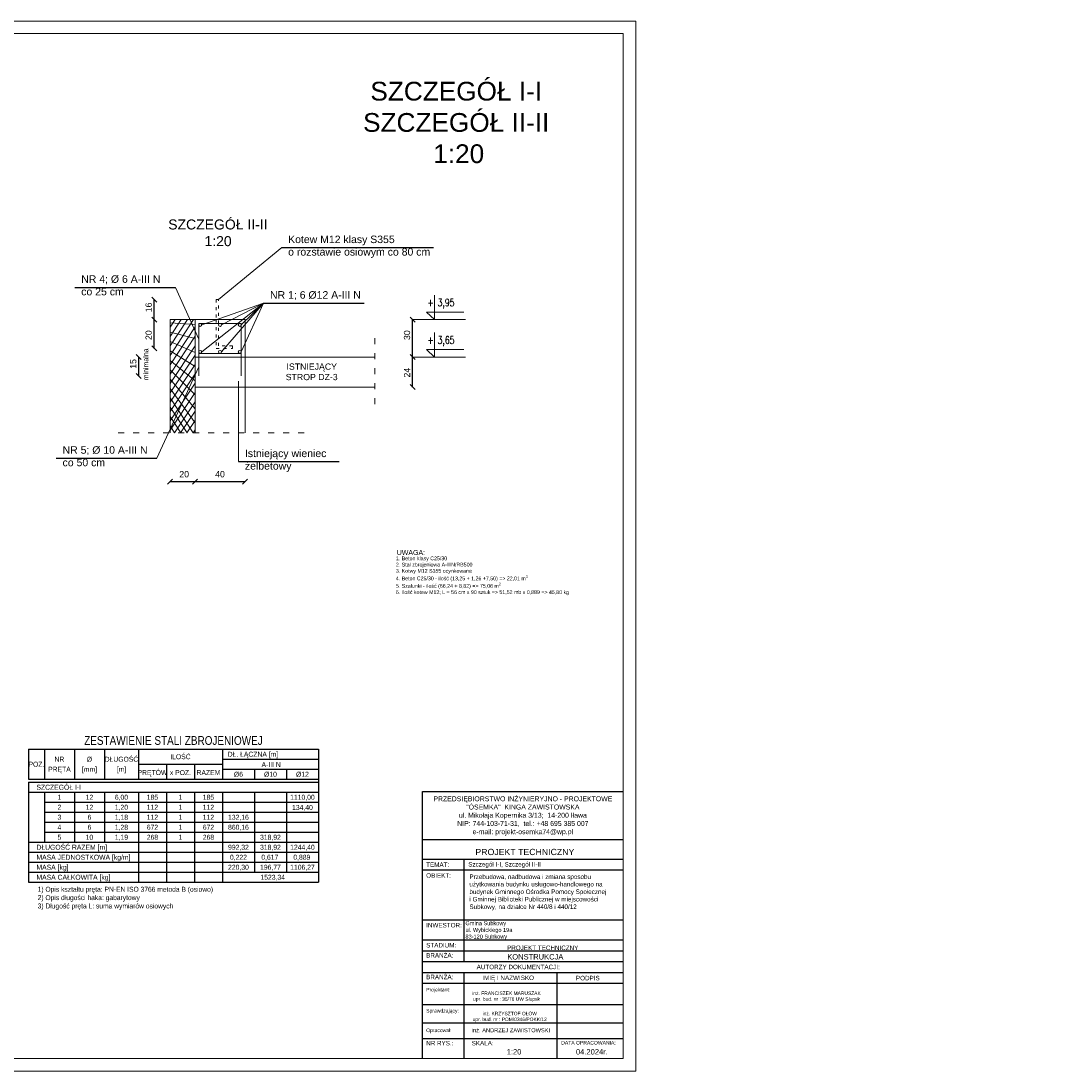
# Model space of a CAD drawing. Header units: millimetres. Extents: x 6528 to 149658, y 3342 to 12852.
# Tile 31 of 122: x 35488 to 39668, y 4524 to 8724. Entities that reach past the tile are written whole.
import ezdxf
from ezdxf.enums import TextEntityAlignment as Align

# ---------------------------------------------------------------- set-up
doc = ezdxf.new("R2010")
doc.units = ezdxf.units.MM
doc.linetypes.add('ACAD_ISO03W100', pattern=[30, 12, -18])
for name, color, linetype, lineweight in [('&_opisy_100', 51, 'Continuous', 20), ('BZ_tab', 7, 'Continuous', 25), ('BZ_txg', 3, 'Continuous', 35), ('BZ_txs', 2, 'Continuous', 18)]:
    doc.layers.add(name, color=color, linetype=linetype, lineweight=lineweight)
doc.layers.add('R-TAB', color=1, linetype='Continuous')
doc.styles.add('BIKTG', font='bikromsw.shx', dxfattribs={"width": 0.8})
doc.styles.add('BIKTS', font='bikromsw.shx', dxfattribs={"width": 0.8})
doc.styles.add('Romans', font='romans.shx', dxfattribs={"width": 0.75})
doc.styles.get("Standard").update_dxf_attribs({"font": 'arial.ttf'})
doc.dimstyles.new('ISO-25', dxfattribs={"dimtxt": 2.5, "dimasz": 2.5, "dimexe": 1.25, "dimexo": 0.625, "dimtad": 1, "dimtxsty": 'Standard', "dimcen": 2.5, "dimadec": 0, "dimazin": 0, "dimtfac": 1, "dimtmove": 0, "dimatfit": 3, "dimfxl": 1, "dimarcsym": 0})

# ---------------------------------------------------------------- blocks, each defined once
blk = doc.blocks.new('_Oblique')
at = {"color": 0, "linetype": 'ByBlock', "lineweight": -2}
blk.add_line((-0.5, -0.5), (0.5, 0.5), dxfattribs=at)
blk = doc.blocks.new('*D871')
at = {"color": 0, "lineweight": -2, "transparency": 16777216}
blk.add_line((36020.76614522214, 7529.514138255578), (36020.76614522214, 7609.514138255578), dxfattribs=at)
at = {"layer": 'Defpoints', "color": 0, "transparency": 16777216}
for p in [(36020.76614522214, 7609.514138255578), (36268.05545448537, 7609.514138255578), (36145.72818350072, 7529.514138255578)]:
    blk.add_point(p, dxfattribs=at)
at = {"color": 0, "lineweight": -2, "transparency": 16777216, "xscale": 20, "yscale": 20, "zscale": 20}
for p, rotation in [((36020.76614522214, 7609.514138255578), 90), ((36020.76614522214, 7529.514138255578), 270)]:
    blk.add_blockref('_Oblique', p, dxfattribs=dict(at, rotation=rotation))
at = {"color": 0, "lineweight": 20, "transparency": 16777216, "insert": (35998.76088380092, 7578.485671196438), "char_height": 25, "attachment_point": 5, "rotation": 90}
blk.add_mtext('16', dxfattribs=at)
blk = doc.blocks.new('*D872')
at = {"color": 0, "lineweight": -2, "transparency": 16777216}
blk.add_line((36020.76614951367, 7414.514138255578), (36020.76614951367, 7529.514135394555), dxfattribs=at)
at = {"layer": 'Defpoints', "color": 0, "transparency": 16777216}
for p in [(36020.76614951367, 7529.514135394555), (36145.72818540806, 7529.514135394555), (36268.05545448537, 7414.514138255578)]:
    blk.add_point(p, dxfattribs=at)
at = {"color": 0, "lineweight": -2, "transparency": 16777216, "xscale": 20, "yscale": 20, "zscale": 20}
for p, rotation in [((36020.76614951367, 7529.514135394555), 90), ((36020.76614951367, 7414.514138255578), 270)]:
    blk.add_blockref('_Oblique', p, dxfattribs=dict(at, rotation=rotation))
at = {"color": 0, "lineweight": 20, "transparency": 16777216, "insert": (35998.76088570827, 7467.474482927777), "char_height": 25, "attachment_point": 5, "rotation": 90}
blk.add_mtext('20', dxfattribs=at)
blk = doc.blocks.new('*D873')
at = {"color": 0, "lineweight": -2, "transparency": 16777216}
blk.add_line((35959.12584327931, 7304.514138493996), (35959.12584327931, 7379.514138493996), dxfattribs=at)
at = {"layer": 'Defpoints', "color": 0, "transparency": 16777216}
for p in [(35959.12584327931, 7379.514138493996), (36199.05545448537, 7379.514138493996), (36199.05545448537, 7304.514138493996)]:
    blk.add_point(p, dxfattribs=at)
at = {"color": 0, "lineweight": -2, "transparency": 16777216, "xscale": 20, "yscale": 20, "zscale": 20}
for p, rotation in [((35959.12584327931, 7379.514138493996), 90), ((35959.12584327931, 7304.514138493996), 270)]:
    blk.add_blockref('_Oblique', p, dxfattribs=dict(at, rotation=rotation))
at = {"color": 0, "lineweight": 20, "transparency": 16777216, "insert": (35937.12057470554, 7352.474482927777), "char_height": 25, "attachment_point": 5, "rotation": 90}
blk.add_mtext('15', dxfattribs=at)
blk = doc.blocks.new('*D874')
at = {"color": 0, "lineweight": -2, "transparency": 16777216}
blk.add_line((36084.05545448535, 6881.981678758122), (36184.05545448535, 6881.981678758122), dxfattribs=at)
at = {"layer": 'Defpoints', "color": 0, "transparency": 16777216}
for p in [(36084.05545448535, 7076.542459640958), (36184.05545448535, 7076.542459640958), (36184.05545448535, 6881.981678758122)]:
    blk.add_point(p, dxfattribs=at)
at = {"color": 0, "lineweight": -2, "transparency": 16777216, "xscale": 20, "yscale": 20, "zscale": 20, "rotation": 180}
blk.add_blockref('_Oblique', (36084.05545448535, 6881.981678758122), dxfattribs=at)
at = {"color": 0, "lineweight": -2, "transparency": 16777216, "xscale": 20, "yscale": 20, "zscale": 20}
blk.add_blockref('_Oblique', (36184.05545448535, 6881.981678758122), dxfattribs=at)
at = {"color": 0, "lineweight": 20, "transparency": 16777216, "insert": (36140.68527769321, 6911.284164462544), "char_height": 25, "attachment_point": 5}
blk.add_mtext('20', dxfattribs=at)
blk = doc.blocks.new('*D875')
at = {"color": 0, "lineweight": -2, "transparency": 16777216}
blk.add_line((36184.05545448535, 6881.981678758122), (36384.05545448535, 6881.981678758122), dxfattribs=at)
at = {"layer": 'Defpoints', "color": 0, "transparency": 16777216}
for p in [(36184.05545448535, 7076.542459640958), (36384.05545448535, 7076.542459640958), (36384.05545448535, 6881.981678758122)]:
    blk.add_point(p, dxfattribs=at)
at = {"color": 0, "lineweight": -2, "transparency": 16777216, "xscale": 20, "yscale": 20, "zscale": 20, "rotation": 180}
blk.add_blockref('_Oblique', (36184.05545448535, 6881.981678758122), dxfattribs=at)
at = {"color": 0, "lineweight": -2, "transparency": 16777216, "xscale": 20, "yscale": 20, "zscale": 20}
blk.add_blockref('_Oblique', (36384.05545448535, 6881.981678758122), dxfattribs=at)
at = {"color": 0, "lineweight": 20, "transparency": 16777216, "insert": (36284.05545448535, 6911.284164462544), "char_height": 25, "attachment_point": 5}
blk.add_mtext('40', dxfattribs=at)
blk = doc.blocks.new('*D876')
at = {"color": 0, "lineweight": -2, "transparency": 16777216}
blk.add_line((37054.14963649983, 7379.514138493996), (37054.14963649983, 7529.514138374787), dxfattribs=at)
at = {"layer": 'Defpoints', "color": 0, "transparency": 16777216}
for p in [(36384.05545448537, 7529.514138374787), (37054.14963649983, 7529.514138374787), (36384.05545448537, 7379.514138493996)]:
    blk.add_point(p, dxfattribs=at)
at = {"color": 0, "lineweight": -2, "transparency": 16777216, "xscale": 20, "yscale": 20, "zscale": 20}
for p, rotation in [((37054.14963649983, 7529.514138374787), 90), ((37054.14963649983, 7379.514138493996), 270)]:
    blk.add_blockref('_Oblique', p, dxfattribs=dict(at, rotation=rotation))
at = {"color": 0, "lineweight": 20, "transparency": 16777216, "insert": (37032.1443698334, 7467.474482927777), "char_height": 25, "attachment_point": 5, "rotation": 90}
blk.add_mtext('30', dxfattribs=at)
blk = doc.blocks.new('*D877')
at = {"color": 0, "lineweight": -2, "transparency": 16777216}
blk.add_line((37054.14963888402, 7259.514138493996), (37054.14963888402, 7379.514138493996), dxfattribs=at)
at = {"layer": 'Defpoints', "color": 0, "transparency": 16777216}
for p in [(36384.05545448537, 7379.514138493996), (37054.14963888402, 7379.514138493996), (36384.05545448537, 7259.514138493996)]:
    blk.add_point(p, dxfattribs=at)
at = {"color": 0, "lineweight": -2, "transparency": 16777216, "xscale": 20, "yscale": 20, "zscale": 20}
for p, rotation in [((37054.14963888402, 7379.514138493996), 90), ((37054.14963888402, 7259.514138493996), 270)]:
    blk.add_blockref('_Oblique', p, dxfattribs=dict(at, rotation=rotation))
at = {"color": 0, "lineweight": 20, "transparency": 16777216, "insert": (37032.1443698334, 7317.474483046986), "char_height": 25, "attachment_point": 5, "rotation": 90}
blk.add_mtext('24', dxfattribs=at)

msp = doc.modelspace()

# ---------------------------------------------------------------- hatches: boundary and pattern name
at = {"lineweight": 20}
h = msp.add_hatch(dxfattribs=at)
h.set_pattern_fill('ANSI37', color=256, scale=10, angle=90)
h.set_pattern_definition([(135, (-1177899162.604892, -935732638.8805496), (-22.45064030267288, -22.45064030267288), []), (225, (-1177899162.604892, -935732638.8805496), (22.45064030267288, -22.45064030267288), [])])
h.paths.add_polyline_path([(36184.05545448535, 7529.514138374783), (36084.05545448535, 7529.514138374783), (36084.05545448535, 7076.542459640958), (36184.05545448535, 7076.542459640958)])

# ---------------------------------------------------------------- linework, layer by layer
at = {"layer": '&_opisy_100', "color": 0}
for points in [[(37141.81319379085, 7627.507971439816), (37141.81319379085, 7529.51413885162), (37109.68690442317, 7559.580333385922), (37259.42871045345, 7559.580333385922)], [(37141.81319379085, 7477.507973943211), (37141.81319379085, 7379.514141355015), (37109.68690442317, 7409.580335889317), (37259.42871045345, 7409.580335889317)]]:
    msp.add_lwpolyline(points, dxfattribs=at)
at = {"color": 2, "lineweight": 20}
msp.add_line((37946.87010645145, 8724.17022601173), (32006.87010645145, 8724.17022601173), dxfattribs=at)
at = {"lineweight": 20}
for p, q in [((37946.87010645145, 4524.170226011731), (37946.87010645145, 8724.17022601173)), ((32056.87010645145, 8674.17022601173), (37896.87010645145, 8674.17022601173)), ((37896.87010645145, 8674.17022601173), (37896.87010645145, 4574.170226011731)), ((36530.99907612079, 7817.670328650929), (36278.05545448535, 7609.514138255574)), ((36105.47092890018, 7658.697664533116), (36199.05545448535, 7451.817065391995)), ((36458.5367746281, 7595.409709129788), (36211.05545448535, 7508.514138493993)), ((36458.5367746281, 7595.409709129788), (36211.05545448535, 7400.514138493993)), ((36458.5367746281, 7595.409709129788), (36290.05545448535, 7508.514138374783)), ((36458.5367746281, 7595.409709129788), (36290.05545448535, 7400.514138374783)), ((36458.5367746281, 7595.409709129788), (36369.05545448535, 7508.514138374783)), ((36458.5367746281, 7595.409709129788), (36369.05545448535, 7400.514138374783)), ((36084.05545448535, 7529.514138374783), (36384.05545448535, 7529.514138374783)), ((36084.05545448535, 7529.514138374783), (36084.05545448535, 7076.542459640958)), ((36184.05545448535, 7529.514138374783), (36184.05545448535, 7076.542459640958)), ((36384.05545448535, 7529.514138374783), (36384.05545448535, 7076.542459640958)), ((37266.16916298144, 7529.51413885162), (37054.14963649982, 7529.51413885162)), ((36199.05545448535, 7514.514138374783), (36199.05545448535, 7304.514138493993)), ((36199.05545448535, 7514.514138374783), (36369.05545448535, 7514.514138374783)), ((36369.05545448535, 7514.514138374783), (36369.05545448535, 7304.514138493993)), ((36199.05545448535, 7394.514138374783), (36369.05545448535, 7394.514138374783)), ((36184.05545448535, 7379.514138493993), (36902.63652753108, 7379.514138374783)), ((36199.05545448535, 7379.514138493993), (36199.05545448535, 7304.514138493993)), ((37266.16916298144, 7379.514141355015), (37054.14963649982, 7379.514141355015)), ((36030.85102342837, 6975.078443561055), (36199.05545448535, 7341.100033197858)), ((36358.04414772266, 6961.618679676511), (36358.04414772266, 7283.573945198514)), ((36184.05545448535, 7259.514138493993), (36902.63652753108, 7259.514138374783)), ((32056.87010645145, 4574.170226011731), (37896.87010645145, 4574.170226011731)), ((32006.87010645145, 4524.170226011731), (37946.87010645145, 4524.170226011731))]:
    msp.add_line(p, q, dxfattribs=at)
for p, q in [((36530.99907612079, 7817.670328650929), (37138.18744730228, 7817.670328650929)), ((35703.44252466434, 7658.697664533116), (36105.47092890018, 7658.697664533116)), ((36458.5367746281, 7595.409709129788), (36860.56517886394, 7595.409709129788)), ((35628.82261919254, 6975.078443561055), (36030.85102342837, 6975.078443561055)), ((36358.04414772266, 6961.618679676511), (36760.0725519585, 6961.618679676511))]:
    msp.add_line(p, q)
at = {"linetype": 'ACAD_ISO03W100', "lineweight": 20}
for p, q in [((36278.05545448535, 7609.514138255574), (36268.05545448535, 7609.514138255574)), ((36268.05545448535, 7609.514138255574), (36268.05545448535, 7529.514138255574)), ((36278.05545448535, 7424.514138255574), (36278.05545448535, 7609.514138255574)), ((36268.05545448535, 7529.514138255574), (36268.05545448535, 7414.514138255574)), ((36268.05545448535, 7414.514138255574), (36334.56435345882, 7414.514138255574)), ((36334.56435345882, 7424.514138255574), (36278.05545448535, 7424.514138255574)), ((36334.56435345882, 7414.514138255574), (36334.56435345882, 7424.514138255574))]:
    msp.add_line(p, q, dxfattribs=at)
at = {"linetype": 'ACAD_ISO03W100', "lineweight": 20, "ltscale": 2}
for p, q in [((36902.63652753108, 7456.057097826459), (36902.63652753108, 7173.282276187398)), ((36620.92291712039, 7076.542459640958), (35866.82834409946, 7076.542459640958))]:
    msp.add_line(p, q, dxfattribs=at)
at = {"lineweight": 20}
for centre in [(36205.05545448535, 7508.514138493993), (36284.05545448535, 7508.514138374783), (36363.05545448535, 7508.514138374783), (36205.05545448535, 7400.514138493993), (36284.05545448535, 7400.514138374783), (36363.05545448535, 7400.514138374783)]:
    msp.add_circle(centre, 6, dxfattribs=at)
at = {"layer": 'BZ_tab', "color": 0}
for p, q in [((35517.82296227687, 5811.231897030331), (35581.82296227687, 5811.231897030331)), ((35517.82296227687, 5811.231897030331), (35517.82296227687, 5691.231897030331)), ((35581.82296227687, 5811.231897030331), (35701.82296227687, 5811.231897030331)), ((35581.82296227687, 5811.231897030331), (35581.82296227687, 5691.231897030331)), ((35701.82296227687, 5811.231897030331), (35821.82296227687, 5811.231897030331)), ((35701.82296227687, 5811.231897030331), (35701.82296227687, 5691.231897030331)), ((35821.82296227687, 5811.231897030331), (35957.82296227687, 5811.231897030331)), ((35821.82296227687, 5811.231897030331), (35821.82296227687, 5691.231897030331)), ((35957.82296227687, 5811.231897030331), (36293.82296227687, 5811.231897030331)), ((35957.82296227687, 5811.231897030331), (35957.82296227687, 5691.231897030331)), ((36293.82296227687, 5811.231897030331), (36677.82296227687, 5811.231897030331)), ((36293.82296227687, 5811.231897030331), (36293.82296227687, 5691.231897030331)), ((36677.82296227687, 5811.231897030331), (36677.82296227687, 5279.231896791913)), ((36293.82296227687, 5771.231897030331), (36677.82296227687, 5771.231897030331)), ((35957.82296227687, 5751.231897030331), (36293.82296227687, 5751.231897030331)), ((36069.82296227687, 5751.231897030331), (36069.82296227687, 5691.231897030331)), ((36181.82296227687, 5751.231897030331), (36181.82296227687, 5691.231897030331)), ((36293.82296227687, 5731.231897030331), (36677.82296227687, 5731.231897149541)), ((36421.82296227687, 5731.231897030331), (36421.82296227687, 5691.231897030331)), ((36421.82296227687, 5731.231897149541), (36421.82296227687, 5691.231897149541)), ((36421.82296227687, 5719.231897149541), (36421.82296227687, 5691.23189726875)), ((36549.82296227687, 5731.231897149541), (36549.82296227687, 5691.23189726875)), ((35517.82296227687, 5691.231897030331), (35581.82296227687, 5691.231897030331)), ((35517.82296227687, 5679.231897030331), (35581.82296227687, 5679.231897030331)), ((35517.82296227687, 5679.231897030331), (35517.82296227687, 5639.231897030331)), ((35581.82296227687, 5691.231897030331), (35701.82296227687, 5691.231897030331)), ((35581.82296227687, 5679.231897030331), (35701.82296227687, 5679.231897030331)), ((35701.82296227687, 5691.231897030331), (35821.82296227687, 5691.231897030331)), ((35701.82296227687, 5679.231897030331), (35821.82296227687, 5679.231897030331)), ((35821.82296227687, 5691.231897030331), (35957.82296227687, 5691.231897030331)), ((35821.82296227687, 5679.231897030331), (35957.82296227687, 5679.231897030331)), ((35957.82296227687, 5691.231897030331), (36069.82296227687, 5691.231897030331)), ((35957.82296227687, 5679.231897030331), (36069.82296227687, 5679.231897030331)), ((36069.82296227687, 5691.231897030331), (36181.82296227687, 5691.231897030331)), ((36069.82296227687, 5679.231897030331), (36181.82296227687, 5679.231897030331)), ((36181.82296227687, 5691.231897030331), (36293.82296227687, 5691.231897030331)), ((36181.82296227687, 5679.231897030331), (36293.82296227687, 5679.231897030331)), ((36293.82296227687, 5691.231897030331), (36421.82296227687, 5691.231897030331)), ((36293.82296227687, 5679.231897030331), (36421.82296227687, 5679.231897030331)), ((36421.82296227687, 5691.231897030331), (36677.82296227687, 5691.231897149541)), ((36421.82296227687, 5679.231897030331), (36677.82296227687, 5679.231897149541)), ((35517.82296227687, 5639.231897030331), (35581.82296227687, 5639.231897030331)), ((35517.82296227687, 5639.231897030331), (35517.82296227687, 5599.231897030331)), ((35581.82296227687, 5639.231897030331), (35701.82296227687, 5639.231897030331)), ((35581.82296227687, 5639.231897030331), (35581.82296227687, 5599.231897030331)), ((35701.82296227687, 5639.231897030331), (35821.82296227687, 5639.231897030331)), ((35701.82296227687, 5639.231897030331), (35701.82296227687, 5599.231897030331)), ((35821.82296227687, 5639.231897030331), (35957.82296227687, 5639.231897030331)), ((35821.82296227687, 5639.231897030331), (35821.82296227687, 5599.231897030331)), ((35957.82296227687, 5639.231897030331), (36069.82296227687, 5639.231897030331)), ((35957.82296227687, 5639.231897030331), (35957.82296227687, 5599.231897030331)), ((36069.82296227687, 5639.231897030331), (36181.82296227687, 5639.231897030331)), ((36069.82296227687, 5639.231897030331), (36069.82296227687, 5599.231897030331)), ((36181.82296227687, 5639.231897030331), (36293.82296227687, 5639.231897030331)), ((36181.82296227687, 5639.231897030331), (36181.82296227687, 5599.231897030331)), ((36293.82296227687, 5639.231897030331), (36421.82296227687, 5639.231897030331)), ((36293.82296227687, 5639.231897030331), (36293.82296227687, 5599.231897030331)), ((36421.82296227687, 5639.231897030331), (36677.82296227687, 5639.231897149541)), ((36421.82296227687, 5639.231897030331), (36421.82296227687, 5599.231897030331)), ((36421.82296227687, 5639.231897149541), (36421.82296227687, 5599.231897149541)), ((36421.82296227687, 5639.23189726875), (36421.82296227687, 5319.231897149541)), ((36549.82296227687, 5639.231897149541), (36549.82296227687, 5319.231897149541)), ((35517.82296227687, 5599.231897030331), (35517.82296227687, 5559.231897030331)), ((35581.82296227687, 5599.231897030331), (35701.82296227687, 5599.231897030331)), ((35581.82296227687, 5599.231897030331), (35581.82296227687, 5559.231897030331)), ((35701.82296227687, 5599.231897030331), (35821.82296227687, 5599.231897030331)), ((35701.82296227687, 5599.231897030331), (35701.82296227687, 5559.231897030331)), ((35821.82296227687, 5599.231897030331), (35957.82296227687, 5599.231897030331)), ((35821.82296227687, 5599.231897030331), (35821.82296227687, 5559.231897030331)), ((35957.82296227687, 5599.231897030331), (36069.82296227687, 5599.231897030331)), ((35957.82296227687, 5599.231897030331), (35957.82296227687, 5559.231897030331)), ((36069.82296227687, 5599.231897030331), (36181.82296227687, 5599.231897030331)), ((36069.82296227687, 5599.231897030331), (36069.82296227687, 5559.231897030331)), ((36181.82296227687, 5599.231897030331), (36293.82296227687, 5599.231897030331)), ((36181.82296227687, 5599.231897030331), (36181.82296227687, 5559.231897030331)), ((36293.82296227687, 5599.231897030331), (36421.82296227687, 5599.231897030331)), ((36293.82296227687, 5599.231897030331), (36293.82296227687, 5559.231897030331)), ((36293.82296227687, 5599.231897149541), (36677.82296227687, 5599.231897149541)), ((36421.82296227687, 5599.231897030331), (36421.82296227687, 5559.231897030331)), ((36421.82296227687, 5599.231897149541), (36421.82296227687, 5559.231897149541)), ((35517.82296227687, 5559.231897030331), (35517.82296227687, 5519.231897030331)), ((35581.82296227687, 5559.231897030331), (35701.82296227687, 5559.231897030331)), ((35581.82296227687, 5559.231897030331), (35581.82296227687, 5439.231897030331)), ((35701.82296227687, 5559.231897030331), (35821.82296227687, 5559.231897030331)), ((35701.82296227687, 5559.231897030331), (35701.82296227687, 5519.231897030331)), ((35701.82296227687, 5559.231897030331), (35701.82296227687, 5439.231897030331)), ((35821.82296227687, 5559.231897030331), (35957.82296227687, 5559.231897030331)), ((35821.82296227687, 5559.231897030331), (35821.82296227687, 5519.231897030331)), ((35821.82296227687, 5559.231897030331), (35821.82296227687, 5439.231897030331)), ((35957.82296227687, 5559.231897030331), (36069.82296227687, 5559.231897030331)), ((35957.82296227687, 5559.231897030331), (35957.82296227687, 5519.231897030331)), ((35957.82296227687, 5559.231897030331), (35957.82296227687, 5279.231897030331)), ((36069.82296227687, 5559.231897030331), (36181.82296227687, 5559.231897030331)), ((36069.82296227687, 5559.231897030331), (36069.82296227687, 5279.231897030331)), ((36181.82296227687, 5559.231897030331), (36293.82296227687, 5559.231897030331)), ((36181.82296227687, 5559.231897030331), (36181.82296227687, 5519.231897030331)), ((36181.82296227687, 5559.231897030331), (36181.82296227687, 5279.231897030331)), ((36293.82296227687, 5559.231897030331), (36421.82296227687, 5559.231897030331)), ((36293.82296227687, 5559.231897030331), (36293.82296227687, 5279.231897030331)), ((36293.82296227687, 5559.231897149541), (36677.82296227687, 5559.231897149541)), ((35517.82296227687, 5519.231897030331), (35517.82296227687, 5279.231896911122)), ((35517.82296227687, 5519.231897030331), (35517.82296227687, 5519.231897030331)), ((35581.82296227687, 5519.231897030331), (35701.82296227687, 5519.231897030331)), ((35581.82296227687, 5519.231897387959), (36421.82296227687, 5519.231897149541)), ((35701.82296227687, 5519.231897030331), (35821.82296227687, 5519.231897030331)), ((35821.82296227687, 5519.231897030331), (35957.82296227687, 5519.231897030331)), ((35957.82296227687, 5519.231897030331), (36069.82296227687, 5519.231897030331)), ((36069.82296227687, 5519.231897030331), (36181.82296227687, 5519.231897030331)), ((36181.82296227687, 5519.231897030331), (36293.82296227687, 5519.231897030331)), ((36293.82296227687, 5519.231897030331), (36421.82296227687, 5519.231897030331)), ((36293.82296227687, 5519.231897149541), (36421.82296227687, 5519.231897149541)), ((36293.82296227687, 5519.231897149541), (36677.82296227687, 5519.231897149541)), ((35581.82296227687, 5479.231897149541), (36421.82296227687, 5479.231897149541)), ((36293.82296227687, 5479.231897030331), (36677.82296227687, 5479.231897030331)), ((35517.82296227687, 5439.231897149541), (36421.82296227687, 5439.231897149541)), ((35517.82296227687, 5439.231897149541), (36421.82296227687, 5439.231897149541)), ((36293.82296227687, 5439.231897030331), (36293.82296227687, 5399.231897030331)), ((36293.82296227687, 5439.231897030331), (36293.82296227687, 5399.231897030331)), ((36293.82296227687, 5439.231897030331), (36677.82296227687, 5439.231897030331)), ((36293.82296227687, 5439.231897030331), (36677.82296227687, 5439.231897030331)), ((36421.82296227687, 5439.231897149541), (36421.82296227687, 5399.231897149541)), ((36421.82296227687, 5439.231897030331), (36421.82296227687, 5399.231897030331)), ((35517.82296227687, 5399.231897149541), (36181.82296227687, 5399.231897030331)), ((35581.82296227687, 5399.231897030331), (35701.82296227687, 5399.231897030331)), ((35701.82296227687, 5399.231897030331), (35821.82296227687, 5399.231897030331)), ((35821.82296227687, 5399.231897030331), (35957.82296227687, 5399.231897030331)), ((35957.82296227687, 5399.231897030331), (36069.82296227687, 5399.231897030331)), ((36181.82296227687, 5399.231897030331), (36293.82296227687, 5399.231897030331)), ((36293.82296227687, 5399.231897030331), (36293.82296227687, 5359.231897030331)), ((36293.82296227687, 5399.231897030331), (36421.82296227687, 5399.231897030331)), ((36293.82296227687, 5399.231897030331), (36293.82296227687, 5359.231897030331)), ((36293.82296227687, 5399.231897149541), (36421.82296227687, 5399.231897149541)), ((36293.82296227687, 5399.231897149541), (36677.82296227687, 5399.231897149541)), ((36421.82296227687, 5399.231897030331), (36421.82296227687, 5359.231897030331)), ((35517.82296227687, 5359.231897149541), (36181.82296227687, 5359.231897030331)), ((35581.82296227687, 5359.231897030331), (35701.82296227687, 5359.231897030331)), ((35701.82296227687, 5359.231897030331), (35821.82296227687, 5359.231897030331)), ((35821.82296227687, 5359.231897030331), (35957.82296227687, 5359.231897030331)), ((35957.82296227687, 5359.231897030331), (36069.82296227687, 5359.231897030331)), ((36181.82296227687, 5359.231897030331), (36293.82296227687, 5359.231897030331)), ((36293.82296227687, 5359.231897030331), (36293.82296227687, 5319.231897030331)), ((36293.82296227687, 5359.231897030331), (36421.82296227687, 5359.231897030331)), ((36293.82296227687, 5359.231897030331), (36293.82296227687, 5319.231897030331)), ((36293.82296227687, 5359.231897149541), (36421.82296227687, 5359.231897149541)), ((36293.82296227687, 5359.231897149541), (36677.82296227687, 5359.231897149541)), ((36421.82296227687, 5359.231897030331), (36421.82296227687, 5319.231897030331)), ((35517.82296227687, 5319.231897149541), (36181.82296227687, 5319.231897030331)), ((35581.82296227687, 5319.231897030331), (35701.82296227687, 5319.231897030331)), ((35701.82296227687, 5319.231897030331), (35821.82296227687, 5319.231897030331)), ((35821.82296227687, 5319.231897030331), (35957.82296227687, 5319.231897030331)), ((35957.82296227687, 5319.231897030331), (36069.82296227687, 5319.231897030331)), ((36181.82296227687, 5319.231897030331), (36293.82296227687, 5319.231897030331)), ((36293.82296227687, 5319.231897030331), (36293.82296227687, 5279.231897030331)), ((36293.82296227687, 5319.231897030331), (36421.82296227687, 5319.231897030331)), ((36421.82296227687, 5319.231897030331), (36549.82296227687, 5319.231897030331)), ((36421.82296227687, 5319.231897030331), (36677.82296227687, 5319.231897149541)), ((35517.82296227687, 5279.231897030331), (35701.82296227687, 5279.231897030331)), ((35701.82296227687, 5279.231897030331), (35821.82296227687, 5279.231897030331)), ((35821.82296227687, 5279.231897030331), (35957.82296227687, 5279.231897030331)), ((35957.82296227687, 5279.231897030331), (36069.82296227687, 5279.231897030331)), ((36069.82296227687, 5279.231897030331), (36181.82296227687, 5279.231897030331)), ((36181.82296227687, 5279.231897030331), (36293.82296227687, 5279.231897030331)), ((36293.82296227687, 5279.231897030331), (36421.82296227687, 5279.231897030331)), ((36421.82296227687, 5279.231897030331), (36677.82296227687, 5279.231896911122))]:
    msp.add_line(p, q, dxfattribs=at)
at = {"layer": 'R-TAB', "color": 0}
for p, q in [((37093.40300630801, 5642.680403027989), (37896.87010645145, 5642.680403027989)), ((37093.40300630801, 4702.292938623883), (37093.40300630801, 5642.680403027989)), ((37093.40300630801, 5450.641825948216), (37896.87010645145, 5450.641825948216)), ((37093.40300630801, 5371.666825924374), (37896.87010645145, 5371.666825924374)), ((37261.00581430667, 4961.926542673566), (37261.00581430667, 5371.666825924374)), ((37093.40300630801, 5328.230575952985), (37896.87010645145, 5328.230575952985)), ((37093.40300630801, 5129.271092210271), (37896.87010645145, 5129.271092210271)), ((37093.40300630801, 5048.799042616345), (37896.87010645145, 5048.799042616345)), ((37093.40300630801, 5005.362792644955), (37896.87010645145, 5005.362792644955)), ((37093.40300630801, 4961.926542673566), (37896.87010645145, 4961.926542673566)), ((37093.40300630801, 4918.490292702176), (37896.87010645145, 4918.490292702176)), ((37261.00581430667, 4702.292938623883), (37261.00581430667, 4918.490292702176)), ((37632.47796868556, 4702.292938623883), (37632.47796868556, 4918.490292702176)), ((37093.40300630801, 4875.054042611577), (37896.87010645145, 4875.054042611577)), ((37093.40300630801, 4790.83635917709), (37896.87010645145, 4790.83635917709)), ((37093.40300630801, 4716.655201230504), (37896.87010645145, 4716.655201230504)), ((37093.40300630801, 4574.170226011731), (37093.40300630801, 4716.655201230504)), ((37093.40300630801, 4716.655201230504), (37896.87010645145, 4716.655201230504)), ((37093.40300630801, 4716.655201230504), (37896.87010645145, 4716.655201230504)), ((37093.40300630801, 4716.655201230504), (37896.87010645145, 4716.655201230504)), ((37261.00581430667, 4574.170226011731), (37261.00581430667, 4716.655201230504)), ((37632.47796868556, 4574.170226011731), (37632.47796868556, 4716.655201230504)), ((37093.40300630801, 4653.817318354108), (37896.87010645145, 4653.817318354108))]:
    msp.add_line(p, q, dxfattribs=at)

# ---------------------------------------------------------------- texts
at = {"layer": '&_opisy_100', "color": 0, "char_height": 30, "width": 841.2765625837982, "attachment_point": 1, "rotation": 359.99999780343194, "style": 'Romans'}
for s, insert in [('\\A1;+ 3,95', (37113.85444211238, 7612.897456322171)), ('\\A1;+ 3,65', (37113.85444211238, 7462.897458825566))]:
    msp.add_mtext(s, dxfattribs=dict(at, insert=insert))
for s, width, insert, char_height, attachment_point in [('\\pi55.88867;SZCZEGÓŁ I-I \\P\\pi185.30204;1:20', 470.6040870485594, (32858.42816948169, 8298.097315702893), 40, 1), ('\\pi34.04693;PRZEKRÓJ A-A\\P\\pi185.30204;1:20', 470.6040870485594, (34587.0673227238, 8298.097315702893), 40, 1), ('\\pi58.34434;PRZEKRÓJ I-I \\P\\pi185.08376;1:25', 470.6040870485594, (29398.8773778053, 7990.372598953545), 40, 1), ('\\pi40.36344;SZCZEGÓŁ II-II \\P\\pi185.30204;1:20', 470.6040870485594, (36036.55960368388, 7930.251375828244), 40, 1), ('Kotew M12 klasy S355\\Po rozstawie osiowym co 80 cm', 568.8428530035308, (36556.54464768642, 7865.807601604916), 30, 1), ('NR 4; %%C 6 A-III N\\Pco 25 cm', 568.8428530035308, (35728.98809622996, 7706.834937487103), 30, 1), ('NR 1; 6 %%C12 A-III N', 568.8428530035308, (36484.08234619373, 7643.546982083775), 30, 1), ('\\pi111.87984,t336.87984;ISTNIEJĄCY \\P\\pi108.79321,t333.79321;STROP DZ-3', 422.0543660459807, (36438.19971632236, 7354.19530132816), 25, 1), ('\\pi111.87984,t336.87984;ISTNIEJĄCY \\P\\pi108.79321,t333.79321;STROP DZ-3', 422.0543660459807, (32559.77871822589, 7049.993762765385), 25, 1), ('NR 5; %%C 10 A-III N\\Pco 50 cm', 568.8428530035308, (35654.36819075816, 7023.215716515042), 30, 1), ('Istniejący wieniec \\Pżelbetowy', 568.8428530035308, (36383.58971928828, 7009.755952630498), 30, 1), ('\\A1;\\pi-15,l15;1. Beton klasy C25/30 \\P2. Stal zbrojeniowa A-IIIN/RB500\\P3. Kotwy M12 S355 ocynkowane\\P4. Beton C25/30 - ilość (13,25 + 1,26 +7,50) => 22,01 m{\\H0.7x;\\S3^ ;}\\P5. Szalunki - ilość (66,24 + 8,82) => 75,06 m{\\H0.7x;\\S2^ ;}\\P6. Ilość kotew M12; L = 56 cm x 90 sztuk => 51,52 mb x 0,889 => 45,80 kg', 879.390093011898, (36987.53728079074, 6427.459401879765), 15, 7), ('UWAGA:', 260.4091345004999, (36990.91615938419, 6587.903243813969), 20, 7)]:
    msp.add_mtext_dynamic_manual_height_columns(s, width=width, gutter_width=12.5, heights=[0], dxfattribs=dict(insert=insert, char_height=char_height, attachment_point=attachment_point))
at = {"insert": (35977.19731663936, 7287.175152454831), "char_height": 20, "attachment_point": 1, "rotation": 90}
msp.add_mtext_dynamic_manual_height_columns('minimalna', width=568.8428530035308, gutter_width=12.5, heights=[0], dxfattribs=at)
at = {"lineweight": 0, "insert": (37281.5826282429, 5310.316273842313), "char_height": 18, "width": 610.1979330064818, "attachment_point": 1}
msp.add_mtext('\\A1;Przebudowa, nadbudowa i zmiana sposobu użytkowania budynku usługowo-handlowego na budynek Gminnego Ośrodka Pomocy Społecznej ^Ji Gminnej Biblioteki Publicznej w miejscowości Subkowy, na działce Nr 440/8 i 440/12', dxfattribs=at)
at = {"layer": 'BZ_txg', "color": 0, "width": 0.85}
for s, height, style, p in [('ZESTAWIENIE STALI ZBROJENIOWEJ', 35, 'BIKTG', (36097.82296227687, 5846.231897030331)), ('1523,34', 20, 'BIKTS', (36494.85395669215, 5299.231897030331))]:
    msp.add_text(s, height=height, dxfattribs=dict(at, style=style)).set_placement(p, align=Align.MIDDLE_CENTER)
at = {"layer": 'BZ_txg', "color": 0, "style": 'BIKTS', "width": 0.85}
msp.add_text('MASA CAŁKOWITA [kg]', height=20, dxfattribs=at).set_placement((35549.82296227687, 5299.231897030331), align=Align.MIDDLE_LEFT)
at = {"layer": 'BZ_txs', "color": 0, "style": 'BIKTS', "width": 0.85}
for s, p in [('DŁ. ŁĄCZNA [m]', (36415.79719137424, 5791.231897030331)), ('POZ.', (35549.82296227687, 5751.231897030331)), ('NR', (35641.82296227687, 5771.231897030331)), ('%%c', (35761.82296227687, 5771.231897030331)), ('DŁUGOŚĆ', (35889.82296227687, 5771.231897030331)), ('ILOŚĆ', (36125.82296227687, 5781.231897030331)), ('A-III N', (36488.72337841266, 5749.693435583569)), ('PRĘTA', (35641.82296227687, 5731.231897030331)), ('[mm]', (35761.82296227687, 5731.231897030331)), ('[m]', (35889.82296227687, 5731.231897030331)), ('PRĘTÓW', (36013.82296227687, 5717.898563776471)), ('x POZ.', (36125.82296227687, 5717.898563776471)), ('RAZEM', (36237.82296227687, 5717.898563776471)), ('%%C6', (36357.82296227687, 5711.231897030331)), ('%%C10', (36485.82296227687, 5711.231897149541)), ('%%C12', (36613.82296227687, 5711.231897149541)), ('1', (35641.82296227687, 5619.231897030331)), ('12', (35761.82296227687, 5619.231897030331)), ('6,00', (35889.82296227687, 5619.231897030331)), ('185', (36013.82296227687, 5619.231897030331)), ('1', (36125.82296227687, 5619.231897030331)), ('185', (36237.82296227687, 5619.231897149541)), ('1110,00', (36613.82296227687, 5619.231897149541)), ('2', (35641.82296227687, 5579.231897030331)), ('12', (35761.82296227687, 5579.231897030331)), ('1,20', (35889.82296227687, 5579.231897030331)), ('112', (36013.82296227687, 5579.231897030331)), ('1', (36125.82296227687, 5579.231897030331)), ('112', (36237.82296227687, 5579.231897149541)), ('134,40', (36613.82296227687, 5578.195407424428)), ('3', (35641.82296227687, 5539.231897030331)), ('6', (35761.82296227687, 5539.231897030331)), ('1,18', (35889.82296227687, 5539.231897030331)), ('112', (36013.82296227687, 5539.231897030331)), ('1', (36125.82296227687, 5539.231897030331)), ('112', (36237.82296227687, 5539.231897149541)), ('132,16', (36357.82296227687, 5539.231897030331)), ('4', (35641.82296227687, 5499.231896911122)), ('6', (35761.82296227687, 5499.231897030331)), ('1,28', (35889.82296227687, 5499.231897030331)), ('672', (36013.82296227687, 5499.231897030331)), ('1', (36125.82296227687, 5499.231897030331)), ('672', (36237.82296227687, 5499.231897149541)), ('860,16', (36357.82296227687, 5499.231897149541)), ('5', (35641.82296227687, 5459.231896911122)), ('10', (35761.82296227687, 5459.231897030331)), ('1,19', (35889.82296227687, 5459.231897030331)), ('268', (36013.82296227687, 5459.231897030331)), ('1', (36125.82296227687, 5459.231897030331)), ('268', (36237.82296227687, 5459.231897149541)), ('318,92', (36485.82296227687, 5459.231897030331)), ('992,32', (36357.82296227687, 5419.231897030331)), ('318,92', (36485.82296227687, 5419.231897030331)), ('1244,40', (36613.82296227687, 5419.231897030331)), ('0,222', (36357.82296227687, 5379.231897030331)), ('0,617', (36483.29407214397, 5379.23189726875)), ('0,889', (36611.29407214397, 5379.231897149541)), ('220,30', (36357.82296227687, 5339.231897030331)), ('196,77', (36485.82296227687, 5339.23189726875)), ('1106,27', (36613.82296227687, 5339.231897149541))]:
    msp.add_text(s, height=20, dxfattribs=at).set_placement(p, align=Align.MIDDLE_CENTER)
for s, p in [('SZCZEGÓŁ I-I', (35549.82296227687, 5659.231897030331)), ('DŁUGOŚĆ RAZEM [m]', (35549.82296227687, 5419.231897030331)), ('MASA JEDNOSTKOWA [kg/m]', (35549.82296227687, 5379.231897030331)), ('MASA [kg]', (35549.82296227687, 5339.231897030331))]:
    msp.add_text(s, height=20, dxfattribs=at).set_placement(p, align=Align.MIDDLE_LEFT)
at = {"layer": 'BZ_txs', "color": 0, "insert": (35554.68010520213, 5261.041420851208), "char_height": 20, "width": 833.080952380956, "attachment_point": 1, "style": 'BIKTS'}
msp.add_mtext('1) Opis kształtu pręta: PN-EN ISO 3766 metoda B (osiowo)\\P2) Opis długości haka: gabarytowy\\P3) Długość pręta L: suma wymiarów osiowych', dxfattribs=at)
at = {"layer": 'R-TAB', "color": 0, "ltscale": 24}
for s, insert, char_height, width, attachment_point in [('\\pi384.33617;SZCZEGÓŁ I-I\\P\\pi355.22635;SZCZEGÓŁ II-II\\P\\pi606.72703; 1:20', (36501.00104665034, 8480.902127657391), 75, 1441.472483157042, 1), ('\\pi21.28194;RAMA ŻELBETOWA POZ. 2.1 \\P\\pi626.57696;1:25', (29157.85479527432, 8368.098488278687), 75, 1441.472483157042, 1), ('\\pi260.37642;PRZEKRÓJ PRZEZ \\P\\pi34.60902;KONSTRUKCJĘ DACHU B-B\\P\\pi577.59163; 1:100', (16745.23826082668, 7636.606107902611), 75, 1441.472483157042, 1), ('\\pi260.37642;PRZEKRÓJ PRZEZ \\P\\pi31.74409;KONSTRUKCJĘ DACHU A-A\\P\\pi577.59163; 1:100', (22220.65232270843, 7565.331174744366), 75, 1441.472483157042, 1), ('PRZEDSIĘBIORSTWO INŻYNIERYJNO - PROJEKTOWE\\P"ÓSEMKA"  KINGA ZAWISTOWSKA\\Pul. Mikołaja Kopernika 3/13;  14-200 Iława\\PNIP: 744-103-71-31,  tel.: +48 695 385 007\\Pe-mail: projekt-osemka74@wp.pl', (37495.35831259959, 5544.177745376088), 19.74375, 781.7201668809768, 5), ('PROJEKT TECHNICZNY', (37305.56183504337, 5412.786494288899), 25, 1090.217896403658, 1), ('TEMAT:', (37108.6495413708, 5358.779481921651), 18, 136.7002584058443, 1), ('Szczegół I-I, Szczegół II-II', (37277.03111218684, 5359.827302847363), 18, 711.5777248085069, 1), ('OBIEKT:', (37108.6495413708, 5315.423463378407), 18, 136.7002584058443, 1), ('Gmina Subkowy\\Pul. Wybickiego 19a\\P83-120 Subkowy', (37265.85729026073, 5123.250857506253), 16, 675.7762097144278, 1), ('INWESTOR:', (37108.6495413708, 5116.463979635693), 18, 136.7002584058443, 1), ('STADIUM:', (37108.6495413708, 5036.305722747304), 18, 136.7002584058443, 1), ('BRANŻA:', (37108.6495413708, 4996.073423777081), 18, 136.7002584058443, 1), ('PROJEKT TECHNICZNY', (37432.37331294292, 5025.984786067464), 18, 1090.217896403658, 1), ('KONSTRUKCJA', (37432.82640647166, 4991.767541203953), 21.6, 490.7206424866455, 1), ('\\pi208.80059;AUTORZY DOKUMENTACJI:', (37101.70796536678, 4949.398161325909), 18, 747.8999604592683, 1), ('BRANŻA:', (37108.6495413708, 4909.200923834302), 18, 136.7002584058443, 1), ('\\pi13.924;IMIĘ I NAZWISKO', (37319.18597482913, 4906.018677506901), 18, 253.4201483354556, 1), ('PODPIS', (37707.70074390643, 4904.915075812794), 18, 136.7002584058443, 1), ('Projektant:', (37108.6495413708, 4856.623646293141), 14.4, 136.7002584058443, 1), ('{\\fArial|b0|i0|c0|p34;inż. FRANCISZEK MARUSZAK\\Pupr. bud. nr : 35/76 UW Słupsk}', (37429.89075755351, 4842.26138368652), 14, 286.9290847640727, 2), ('Sprawdzający:', (37108.6495413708, 4772.405962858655), 14.4, 136.7002584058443, 1), ('inż. KRZYSZTOF OŁÓW\\Pupr. bud. nr : POM/0346/POKK/12', (37442.69289612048, 4761.040950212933), 14, 326.2623464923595, 2), ('Opracował:', (37108.6495413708, 4694.030784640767), 14.4, 136.7002584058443, 1), ('inż. ANDRZEJ ZAWISTOWSKI', (37447.80954050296, 4678.877128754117), 16.2, 346.4996319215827, 8), ('NR RYS.:', (37108.6495413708, 4644.527949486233), 18, 136.7002584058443, 1), ('SKALA:', (37290.5684237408, 4644.527949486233), 18, 136.7002584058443, 1), ('DATA OPRACOWANIA:', (37648.88983463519, 4644.527949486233), 14.4, 278.3072259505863, 1), ('1:20', (37430.69894122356, 4611.774864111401), 21.6, 136.7002584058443, 1), ('04.2024r.', (37707.70074390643, 4611.774864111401), 21.6, 136.7002584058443, 1)]:
    msp.add_mtext(s, dxfattribs=dict(at, insert=insert, char_height=char_height, width=width, attachment_point=attachment_point))

# ---------------------------------------------------------------- dimensions: what is measured, and where the dimension line sits
at = {"lineweight": 20}
for base, p1, p2, text, picture, middle in [((36020.76614522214, 7609.514138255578), (36145.7281835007, 7529.514138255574), (36268.05545448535, 7609.514138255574), '16', '*D871', (35998.76088380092, 7578.485671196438)), ((36020.76614951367, 7529.514135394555), (36268.05545448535, 7414.514138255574), (36145.72818540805, 7529.514135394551), '20', '*D872', (35998.76088570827, 7467.474482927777)), ((37054.14963649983, 7529.514138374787), (36384.05545448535, 7379.514138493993), (36384.05545448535, 7529.514138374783), '30', '*D876', (37032.1443698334, 7467.474482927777)), ((35959.12584327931, 7379.514138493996), (36199.05545448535, 7304.514138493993), (36199.05545448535, 7379.514138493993), '15', '*D873', (35937.12057470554, 7352.474482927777)), ((37054.14963888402, 7379.514138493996), (36384.05545448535, 7259.514138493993), (36384.05545448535, 7379.514138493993), '24', '*D877', (37032.1443698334, 7317.474483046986))]:
    dim = msp.add_linear_dim(base=base, p1=p1, p2=p2, angle=90, text=text, dimstyle='ISO-25', override={"dimtxt": 25, "dimasz": 20, "dimblk1": 'Oblique', "dimblk2": 'Oblique', "dimsah": 1, "dimse1": 1, "dimse2": 1, "dimtmove": 2}, dxfattribs=at)
    dim.commit()
    dim.dimension.update_dxf_attribs({"geometry": picture, "text_midpoint": middle, "dimtype": 160})
for base, p1, p2, text, picture, middle in [((36184.05545448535, 6881.981678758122), (36084.05545448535, 7076.542459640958), (36184.05545448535, 7076.542459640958), '20', '*D874', (36140.68527769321, 6911.284164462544)), ((36384.05545448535, 6881.981678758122), (36184.05545448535, 7076.542459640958), (36384.05545448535, 7076.542459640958), '40', '*D875', (36284.05545448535, 6911.284164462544))]:
    dim = msp.add_linear_dim(base=base, p1=p1, p2=p2, text=text, dimstyle='ISO-25', override={"dimtxt": 25, "dimasz": 20, "dimblk1": 'Oblique', "dimblk2": 'Oblique', "dimsah": 1, "dimse1": 1, "dimse2": 1, "dimtmove": 2}, dxfattribs=at)
    dim.commit()
    dim.dimension.update_dxf_attribs({"geometry": picture, "text_midpoint": middle, "dimtype": 160})

doc.saveas('drawing.dxf')
